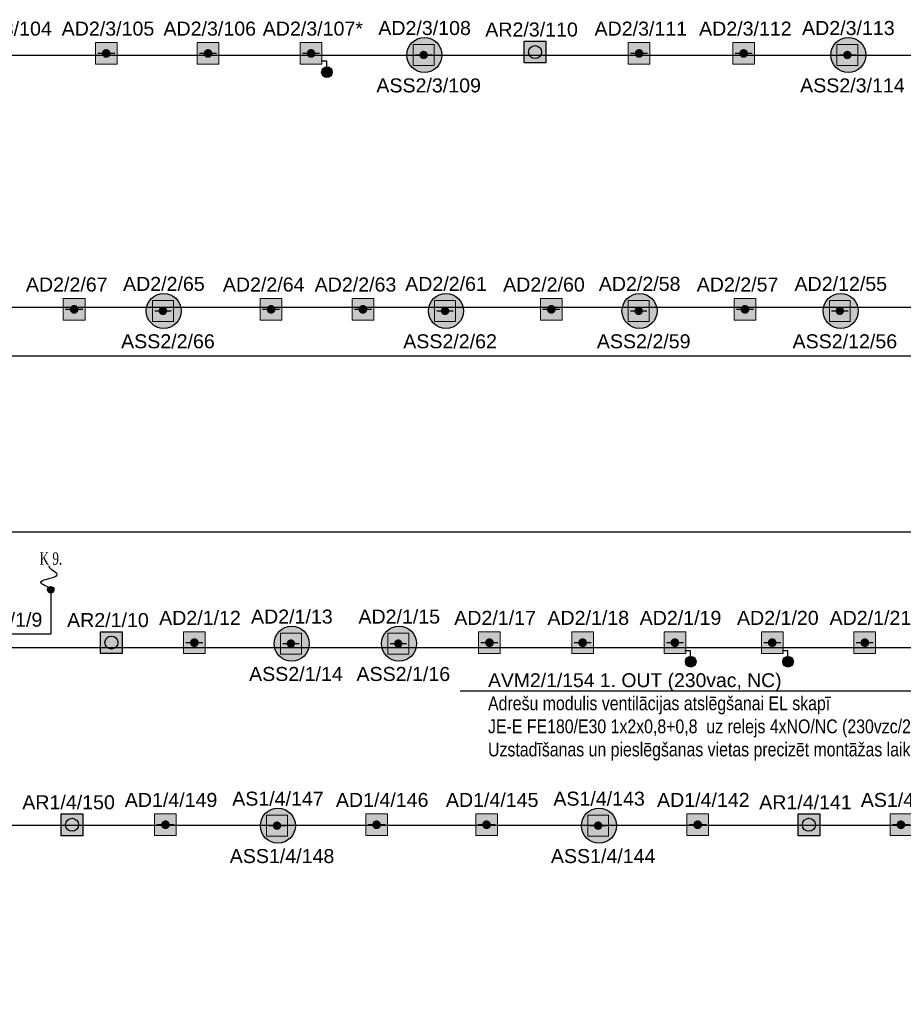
# Model space of a CAD drawing. Header units: millimetres. Extents: x -197461 to 862495, y -970068 to 63888.
# Tile 10 of 205: x -109893 to -96575, y -704290 to -689444. Entities that reach past the tile are written whole.
import ezdxf
from ezdxf import colors
from ezdxf.entities.mleader import LeaderData, LeaderLine
from ezdxf.math import Vec2, Vec3

# ---------------------------------------------------------------- set-up
doc = ezdxf.new("R2010")
doc.units = ezdxf.units.MM
doc.layers.get('0').update_dxf_attribs({"linetype": 'CONTINUOUS'})
doc.layers.add('UAS', color=240, linetype='CONTINUOUS')
doc.styles.add('ARIAL', font='arialbd.ttf')
doc.styles.add('Karlis_times', font='times.ttf', dxfattribs={"height": 2.2})

# ---------------------------------------------------------------- blocks, each defined once
blk = doc.blocks.new('AD-proj')
at = {"lineweight": 5}
blk.add_lwpolyline([(-250, -250), (250, -250), (250, 250), (-250, 250)], close=True, dxfattribs=at)
at = {"const_width": 30}
blk.add_lwpolyline([(-200, 0), (200, 0)], dxfattribs=at)
at = {"const_width": 100}
blk.add_lwpolyline([(-50, 0, 1), (50, 0, 1)], format="xyb", close=True, dxfattribs=at)
blk = doc.blocks.new('AP')
blk.add_hatch(color=256).paths.add_polyline_path([(150, 0, 1), (-150, 0, 1)])
for p, q in [((-250, 250), (250, 250)), ((-250, -250), (-250, 250)), ((250, 250), (250, -250)), ((250, -250), (-250, -250))]:
    blk.add_line(p, q)
blk.add_circle((0, 0), 150)

msp = doc.modelspace()

# ---------------------------------------------------------------- hatches: boundary and pattern name
at = {"true_color": 0xffffff}
h = msp.add_hatch(color=7, dxfattribs=at)
h.dxf.hatch_style = 1
h.paths.add_polyline_path([(-105181.71242, -690235.81222, 1), (-105342.95758, -690235.81222, 1)])
h = msp.add_hatch(color=7, dxfattribs=at)
h.dxf.hatch_style = 1
h.paths.add_polyline_path([(-99698.71151, -699124.3321, 1), (-99859.95667, -699124.3321, 1)])
h = msp.add_hatch(color=7, dxfattribs=at)
h.dxf.hatch_style = 1
h.paths.add_polyline_path([(-98231.66788, -699124.3321, 1), (-98392.91304, -699124.3321, 1)])
at = {"layer": 'UAS', "lineweight": 50, "true_color": 0xffffff}
h = msp.add_hatch(color=7, dxfattribs=at)
h.dxf.hatch_style = 1
h.paths.add_polyline_path([(-103773.34793, -689976.2408, -1), (-103836.43487, -689976.2408, -1)], flags=0)
h.paths.add_polyline_path([(-103962.60873, -689818.52347), (-103962.60873, -690133.95813), (-103647.17407, -690133.95813), (-103647.17407, -689818.52347)], flags=16)
h.paths.add_polyline_path([(-103528.31023, -689976.95798, 1), (-104056.35753, -689976.95798, 1)])
h.paths.add_polyline_path([(-103647.17407, -690133.95813), (-103962.60873, -690133.95813), (-103962.60873, -689818.52347), (-103647.17407, -689818.52347)], flags=16)
at = {"layer": 'UAS', "lineweight": 50, "true_color": 0xc7c8ca}
h = msp.add_hatch(color=9, dxfattribs=at)
h.dxf.hatch_style = 1
h.paths.add_polyline_path([(-97385.77046, -689976.2408, -1), (-97448.85739, -689976.2408, -1)], flags=0)
h.paths.add_polyline_path([(-97575.03126, -689818.52347), (-97575.03126, -690133.95813), (-97259.59659, -690133.95813), (-97259.59659, -689818.52347)], flags=16)
h.paths.add_polyline_path([(-97140.73275, -689976.95798, 1), (-97668.78006, -689976.95798, 1)])
h.paths.add_polyline_path([(-97259.59659, -690133.95813), (-97575.03126, -690133.95813), (-97575.03126, -689818.52347), (-97259.59659, -689818.52347)], flags=16)
at = {"layer": 'UAS', "lineweight": 50, "true_color": 0xffffff}
h = msp.add_hatch(color=7, dxfattribs=at)
h.dxf.hatch_style = 1
h.paths.add_polyline_path([(-108621.3185, -689952.98866), (-108555.84756, -689952.98866, 1)], flags=16)
h.paths.add_polyline_path([(-108424.90569, -690116.66601), (-108424.90569, -689789.31131), (-108752.26038, -689789.31131), (-108752.26038, -690116.66601)])
h = msp.add_hatch(color=7, dxfattribs=at)
h.dxf.hatch_style = 1
h.paths.add_polyline_path([(-107087.48184, -689952.98866), (-107022.0109, -689952.98866, 1)], flags=16)
h.paths.add_polyline_path([(-106891.06902, -690116.66601), (-106891.06902, -689789.31131), (-107218.42372, -689789.31131), (-107218.42372, -690116.66601)])
h = msp.add_hatch(color=7, dxfattribs=at)
h.dxf.hatch_style = 1
h.paths.add_polyline_path([(-105533.35116, -689952.98866), (-105467.88022, -689952.98866, 1)], flags=16)
h.paths.add_polyline_path([(-105336.93834, -690116.66601), (-105336.93834, -689789.31131), (-105664.29303, -689789.31131), (-105664.29303, -690116.66601)])
h = msp.add_hatch(color=7, dxfattribs=at)
h.dxf.hatch_style = 1
h.paths.add_polyline_path([(-101962.44516, -690095.82161), (-101962.44516, -689768.46691), (-102289.79986, -689768.46691), (-102289.79986, -690095.82161)])
h.paths.add_polyline_path([(-102224.32892, -689932.14426, -1), (-102027.9161, -689932.14426, -1)], flags=16)
h = msp.add_hatch(color=7, dxfattribs=at)
h.dxf.hatch_style = 1
h.paths.add_polyline_path([(-100589.96226, -689952.98866), (-100524.49133, -689952.98866, 1)], flags=16)
h.paths.add_polyline_path([(-100393.54945, -690116.66601), (-100393.54945, -689789.31131), (-100720.90414, -689789.31131), (-100720.90414, -690116.66601)])
h = msp.add_hatch(color=7, dxfattribs=at)
h.dxf.hatch_style = 1
h.paths.add_polyline_path([(-99013.92327, -689952.98866), (-98948.45233, -689952.98866, 1)], flags=16)
h.paths.add_polyline_path([(-98817.51046, -690116.66601), (-98817.51046, -689789.31131), (-99144.86515, -689789.31131), (-99144.86515, -690116.66601)])
at = {"layer": 'UAS', "lineweight": 50, "true_color": 0xc7c8ca}
h = msp.add_hatch(color=9, dxfattribs=at)
h.dxf.hatch_style = 1
h.paths.add_polyline_path([(-107703.12848, -693834.77315, -1), (-107766.21541, -693834.77315, -1)], flags=0)
h.paths.add_polyline_path([(-107892.38928, -693677.05581), (-107892.38928, -693992.49048), (-107576.95461, -693992.49048), (-107576.95461, -693677.05581)], flags=16)
h.paths.add_polyline_path([(-107458.09077, -693835.49032, 1), (-107986.13808, -693835.49032, 1)])
h.paths.add_polyline_path([(-107576.95461, -693992.49048), (-107892.38928, -693992.49048), (-107892.38928, -693677.05581), (-107576.95461, -693677.05581)], flags=16)
h = msp.add_hatch(color=9, dxfattribs=at)
h.dxf.hatch_style = 1
h.paths.add_polyline_path([(-103450.31869, -693834.77315, -1), (-103513.40562, -693834.77315, -1)], flags=0)
h.paths.add_polyline_path([(-103639.57949, -693677.05581), (-103639.57949, -693992.49048), (-103324.14482, -693992.49048), (-103324.14482, -693677.05581)], flags=16)
h.paths.add_polyline_path([(-103205.28098, -693835.49032, 1), (-103733.32829, -693835.49032, 1)])
h.paths.add_polyline_path([(-103324.14482, -693992.49048), (-103639.57949, -693992.49048), (-103639.57949, -693677.05581), (-103324.14482, -693677.05581)], flags=16)
at = {"layer": 'UAS', "lineweight": 50, "true_color": 0xffffff}
h = msp.add_hatch(color=7, dxfattribs=at)
h.dxf.hatch_style = 1
h.paths.add_polyline_path([(-100531.87676, -693834.77315, -1), (-100594.96369, -693834.77315, -1)], flags=0)
h.paths.add_polyline_path([(-100721.13756, -693677.05581), (-100721.13756, -693992.49048), (-100405.70289, -693992.49048), (-100405.70289, -693677.05581)], flags=16)
h.paths.add_polyline_path([(-100286.83905, -693835.49032, 1), (-100814.88636, -693835.49032, 1)])
h.paths.add_polyline_path([(-100405.70289, -693992.49048), (-100721.13756, -693992.49048), (-100721.13756, -693677.05581), (-100405.70289, -693677.05581)], flags=16)
at = {"layer": 'UAS', "lineweight": 50, "true_color": 0xc7c8ca}
h = msp.add_hatch(color=9, dxfattribs=at)
h.dxf.hatch_style = 1
h.paths.add_polyline_path([(-97500.00925, -693834.77315, -1), (-97563.09619, -693834.77315, -1)], flags=0)
h.paths.add_polyline_path([(-97689.27005, -693677.05581), (-97689.27005, -693992.49048), (-97373.83539, -693992.49048), (-97373.83539, -693677.05581)], flags=16)
h.paths.add_polyline_path([(-97254.97154, -693835.49032, 1), (-97783.01885, -693835.49032, 1)])
h.paths.add_polyline_path([(-97373.83539, -693992.49048), (-97689.27005, -693992.49048), (-97689.27005, -693677.05581), (-97373.83539, -693677.05581)], flags=16)
at = {"layer": 'UAS', "lineweight": 50, "true_color": 0xffffff}
h = msp.add_hatch(color=7, dxfattribs=at)
h.dxf.hatch_style = 1
h.paths.add_polyline_path([(-109104.98847, -693811.52101), (-109039.51753, -693811.52101, 1)], flags=16)
h.paths.add_polyline_path([(-108908.57565, -693975.19836), (-108908.57565, -693647.84366), (-109235.93035, -693647.84366), (-109235.93035, -693975.19836)])
h = msp.add_hatch(color=7, dxfattribs=at)
h.dxf.hatch_style = 1
h.paths.add_polyline_path([(-106136.75824, -693811.52101), (-106071.2873, -693811.52101, 1)], flags=16)
h.paths.add_polyline_path([(-105940.34542, -693975.19836), (-105940.34542, -693647.84366), (-106267.70011, -693647.84366), (-106267.70011, -693975.19836)])
h = msp.add_hatch(color=7, dxfattribs=at)
h.dxf.hatch_style = 1
h.paths.add_polyline_path([(-104752.86909, -693811.52101), (-104687.39815, -693811.52101, 1)], flags=16)
h.paths.add_polyline_path([(-104556.45627, -693975.19836), (-104556.45627, -693647.84366), (-104883.81097, -693647.84366), (-104883.81097, -693975.19836)])
h = msp.add_hatch(color=7, dxfattribs=at)
h.dxf.hatch_style = 1
h.paths.add_polyline_path([(-101912.24111, -693811.52101), (-101846.77017, -693811.52101, 1)], flags=16)
h.paths.add_polyline_path([(-101715.8283, -693975.19836), (-101715.8283, -693647.84366), (-102043.18299, -693647.84366), (-102043.18299, -693975.19836)])
h = msp.add_hatch(color=7, dxfattribs=at)
h.dxf.hatch_style = 1
h.paths.add_polyline_path([(-98993.79918, -693811.52101), (-98928.32825, -693811.52101, 1)], flags=16)
h.paths.add_polyline_path([(-98797.38637, -693975.19836), (-98797.38637, -693647.84366), (-99124.74106, -693647.84366), (-99124.74106, -693975.19836)])
at = {"layer": 'UAS'}
h = msp.add_hatch(color=1, dxfattribs=at)
h.dxf.hatch_style = 1
h.paths.add_polyline_path([(-109376.73251, -698038.90464, 1), (-109474.96368, -698038.90464, 1)])
at = {"layer": 'UAS', "lineweight": 50, "true_color": 0xffffff}
h = msp.add_hatch(color=7, dxfattribs=at)
h.dxf.hatch_style = 1
h.paths.add_polyline_path([(-105773.92266, -698851.16386, -1), (-105837.00959, -698851.16386, -1)], flags=0)
h.paths.add_polyline_path([(-105963.18346, -698693.44653), (-105963.18346, -699008.8812), (-105647.74879, -699008.8812), (-105647.74879, -698693.44653)], flags=16)
h.paths.add_polyline_path([(-105528.88495, -698851.88104, 1), (-106056.93226, -698851.88104, 1)])
h.paths.add_polyline_path([(-105647.74879, -699008.8812), (-105963.18346, -699008.8812), (-105963.18346, -698693.44653), (-105647.74879, -698693.44653)], flags=16)
at = {"layer": 'UAS', "lineweight": 50, "true_color": 0xc7c8ca}
h = msp.add_hatch(color=9, dxfattribs=at)
h.dxf.hatch_style = 1
h.paths.add_polyline_path([(-104155.32935, -698851.16386, -1), (-104218.41628, -698851.16386, -1)], flags=0)
h.paths.add_polyline_path([(-104344.59015, -698693.44653), (-104344.59015, -699008.8812), (-104029.15549, -699008.8812), (-104029.15549, -698693.44653)], flags=16)
h.paths.add_polyline_path([(-103910.29164, -698851.88104, 1), (-104438.33895, -698851.88104, 1)])
h.paths.add_polyline_path([(-104029.15549, -699008.8812), (-104344.59015, -699008.8812), (-104344.59015, -698693.44653), (-104029.15549, -698693.44653)], flags=16)
at = {"layer": 'UAS', "lineweight": 50, "true_color": 0xffffff}
h = msp.add_hatch(color=7, dxfattribs=at)
h.dxf.hatch_style = 1
h.paths.add_polyline_path([(-108348.16559, -699000.01194), (-108348.16559, -698672.65724), (-108675.52029, -698672.65724), (-108675.52029, -699000.01194)])
h.paths.add_polyline_path([(-108610.04935, -698836.33459, -1), (-108413.63653, -698836.33459, -1)], flags=16)
h = msp.add_hatch(color=7, dxfattribs=at)
h.dxf.hatch_style = 1
h.paths.add_polyline_path([(-107293.57775, -698837.59781), (-107228.10681, -698837.59781, 1)], flags=16)
h.paths.add_polyline_path([(-107097.16493, -699001.27516), (-107097.16493, -698673.92046), (-107424.51963, -698673.92046), (-107424.51963, -699001.27516)])
h = msp.add_hatch(color=7, dxfattribs=at)
h.dxf.hatch_style = 1
h.paths.add_polyline_path([(-102845.30455, -698837.59781), (-102779.83361, -698837.59781, 1)], flags=16)
h.paths.add_polyline_path([(-102648.89173, -699001.27516), (-102648.89173, -698673.92046), (-102976.24643, -698673.92046), (-102976.24643, -699001.27516)])
h = msp.add_hatch(color=7, dxfattribs=at)
h.dxf.hatch_style = 1
h.paths.add_polyline_path([(-101441.12139, -698837.59781), (-101375.65045, -698837.59781, 1)], flags=16)
h.paths.add_polyline_path([(-101244.70857, -699001.27516), (-101244.70857, -698673.92046), (-101572.06327, -698673.92046), (-101572.06327, -699001.27516)])
h = msp.add_hatch(color=7, dxfattribs=at)
h.dxf.hatch_style = 1
h.paths.add_polyline_path([(-100050.35025, -698837.59781), (-99984.87931, -698837.59781, 1)], flags=16)
h.paths.add_polyline_path([(-99853.93743, -699001.27516), (-99853.93743, -698673.92046), (-100181.29212, -698673.92046), (-100181.29212, -699001.27516)])
h = msp.add_hatch(color=7, dxfattribs=at)
h.dxf.hatch_style = 1
h.paths.add_polyline_path([(-98583.30662, -698837.59781), (-98517.83568, -698837.59781, 1)], flags=16)
h.paths.add_polyline_path([(-98386.8938, -699001.27516), (-98386.8938, -698673.92046), (-98714.2485, -698673.92046), (-98714.2485, -699001.27516)])
h = msp.add_hatch(color=7, dxfattribs=at)
h.dxf.hatch_style = 1
h.paths.add_polyline_path([(-97187.81396, -698837.59781), (-97122.34302, -698837.59781, 1)], flags=16)
h.paths.add_polyline_path([(-96991.40114, -699001.27516), (-96991.40114, -698673.92046), (-97318.75584, -698673.92046), (-97318.75584, -699001.27516)])
h = msp.add_hatch(color=7, dxfattribs=at)
h.dxf.hatch_style = 1
h.paths.add_polyline_path([(-105983.1622, -701596.59404, -1), (-106046.24914, -701596.59404, -1)], flags=0)
h.paths.add_polyline_path([(-106172.423, -701438.87671), (-106172.423, -701754.31137), (-105856.98834, -701754.31137), (-105856.98834, -701438.87671)], flags=16)
h.paths.add_polyline_path([(-105738.12449, -701597.31122, 1), (-106266.1718, -701597.31122, 1)])
h.paths.add_polyline_path([(-105856.98834, -701754.31137), (-106172.423, -701754.31137), (-106172.423, -701438.87671), (-105856.98834, -701438.87671)], flags=16)
h = msp.add_hatch(color=7, dxfattribs=at)
h.dxf.hatch_style = 1
h.paths.add_polyline_path([(-101142.78485, -701596.59404, -1), (-101205.87179, -701596.59404, -1)], flags=0)
h.paths.add_polyline_path([(-101332.04565, -701438.87671), (-101332.04565, -701754.31137), (-101016.61099, -701754.31137), (-101016.61099, -701438.87671)], flags=16)
h.paths.add_polyline_path([(-100897.74715, -701597.31122, 1), (-101425.79446, -701597.31122, 1)])
h.paths.add_polyline_path([(-101016.61099, -701754.31137), (-101332.04565, -701754.31137), (-101332.04565, -701438.87671), (-101016.61099, -701438.87671)], flags=16)
h = msp.add_hatch(color=7, dxfattribs=at)
h.dxf.hatch_style = 1
h.paths.add_polyline_path([(-108940.86734, -701747.62575), (-108940.86734, -701420.27105), (-109268.22203, -701420.27105), (-109268.22203, -701747.62575)])
h.paths.add_polyline_path([(-109202.75109, -701583.9484, -1), (-109006.33827, -701583.9484, -1)], flags=16)
h = msp.add_hatch(color=7, dxfattribs=at)
h.dxf.hatch_style = 1
h.paths.add_polyline_path([(-107729.47425, -701583.02799), (-107664.00331, -701583.02799, 1)], flags=16)
h.paths.add_polyline_path([(-107533.06143, -701746.70533), (-107533.06143, -701419.35064), (-107860.41612, -701419.35064), (-107860.41612, -701746.70533)])
h = msp.add_hatch(color=7, dxfattribs=at)
h.dxf.hatch_style = 1
h.paths.add_polyline_path([(-104547.07662, -701583.02799), (-104481.60568, -701583.02799, 1)], flags=16)
h.paths.add_polyline_path([(-104350.6638, -701746.70533), (-104350.6638, -701419.35064), (-104678.01849, -701419.35064), (-104678.01849, -701746.70533)])
h = msp.add_hatch(color=7, dxfattribs=at)
h.dxf.hatch_style = 1
h.paths.add_polyline_path([(-102889.0969, -701583.02799), (-102823.62596, -701583.02799, 1)], flags=16)
h.paths.add_polyline_path([(-102692.68408, -701746.70533), (-102692.68408, -701419.35064), (-103020.03878, -701419.35064), (-103020.03878, -701746.70533)])
h = msp.add_hatch(color=7, dxfattribs=at)
h.dxf.hatch_style = 1
h.paths.add_polyline_path([(-99706.69927, -701583.02799), (-99641.22833, -701583.02799, 1)], flags=16)
h.paths.add_polyline_path([(-99510.28645, -701746.70533), (-99510.28645, -701419.35064), (-99837.64115, -701419.35064), (-99837.64115, -701746.70533)])
h = msp.add_hatch(color=7, dxfattribs=at)
h.dxf.hatch_style = 1
h.paths.add_polyline_path([(-97833.76628, -701747.62575), (-97833.76628, -701420.27105), (-98161.12098, -701420.27105), (-98161.12098, -701747.62575)])
h.paths.add_polyline_path([(-98095.65004, -701583.9484, -1), (-97899.23722, -701583.9484, -1)], flags=16)
h = msp.add_hatch(color=7, dxfattribs=at)
h.dxf.hatch_style = 1
h.paths.add_polyline_path([(-96643.73531, -701583.02799), (-96578.26437, -701583.02799, 1)], flags=16)
h.paths.add_polyline_path([(-96447.3225, -701746.70533), (-96447.3225, -701419.35064), (-96774.67719, -701419.35064), (-96774.67719, -701746.70533)])

# ---------------------------------------------------------------- linework, layer by layer
at = {"color": 1}
for p, q in [((-105321.53021, -690289.62604), (-105203.13979, -690181.99839)), ((-105316.14882, -690176.61701), (-105208.52118, -690295.00742)), ((-99838.5293, -699178.14593), (-99720.13888, -699070.51828)), ((-99833.14791, -699065.1369), (-99725.52027, -699183.52731)), ((-98371.48567, -699178.14593), (-98253.09526, -699070.51828)), ((-98366.10429, -699065.1369), (-98258.47664, -699183.52731))]:
    msp.add_line(p, q, dxfattribs=at)
for points in [[(-105263.93234, -690154.95126), (-105263.93234, -690071.49921), (-105349.48598, -690071.49921)], [(-99780.93143, -699043.47114), (-99780.93143, -698960.0191), (-99866.48507, -698960.0191)], [(-98313.8878, -699043.47114), (-98313.8878, -698960.0191), (-98399.44144, -698960.0191)]]:
    msp.add_lwpolyline(points, dxfattribs=at)
for centre in [(-105262.335, -690235.81222), (-99779.33409, -699124.3321), (-98312.29046, -699124.3321)]:
    msp.add_circle(centre, 80.62258, dxfattribs=at)
at = {"layer": 'UAS', "color": 1}
for points in [[(-132771.28891, -701356.66772), (-130014.24023, -701356.66772), (-130014.24023, -698908.86601), (-69646.52619, -698908.86601), (-69646.52619, -693782.24864), (-130655.90492, -693782.24864), (-130655.90492, -689976.49198), (-60637.5495, -689976.49198), (-60637.5495, -697173.51129), (-130220.09339, -697173.51129), (-130220.09339, -701130.06505), (-132743.67594, -701130.06505)], [(-132751.6746, -701988.97488), (-130027.3488, -701988.97488), (-130027.3488, -711587.67012), (-80789.0204, -711587.67012), (-80789.0204, -708503.52401), (-115252.65082, -708503.52401), (-115252.65082, -705160.15275), (-59966.0628, -705160.15275), (-59966.0628, -701592.99499), (-132743.70022, -701592.99499)]]:
    msp.add_lwpolyline(points, dxfattribs=at)
at = {"layer": 'UAS', "color": 1, "lineweight": 30}
for centre in [(-103792.33388, -689976.95798), (-97404.7564, -689976.95798), (-107722.11443, -693835.49032), (-103469.30463, -693835.49032), (-100550.8627, -693835.49032), (-97518.9952, -693835.49032), (-105792.90861, -698851.88104), (-104174.3153, -698851.88104), (-106002.14815, -701597.31122), (-101161.7708, -701597.31122)]:
    msp.add_circle(centre, 264.02365, dxfattribs=at)
at = {"layer": 'UAS', "color": 1}
msp.add_circle((-109425.8481, -698038.90464), 49.11558, dxfattribs=at)
msp.add_spline([(-109422.12648, -698019.22871), (-109573.75568, -697920.94541), (-109327.88103, -697808.31876), (-109446.72458, -697681.36482), (-109446.72458, -697679.32495)], degree=3, dxfattribs=at)

# ---------------------------------------------------------------- block references
at = {"layer": 'UAS'}
for p, xscale, yscale, zscale in [((-108588.58303, -689952.98866), 0.6547093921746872, 0.6547093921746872, 0.6547093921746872), ((-107054.74637, -689952.98866), 0.6547093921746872, 0.6547093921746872, 0.6547093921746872), ((-105500.61569, -689952.98866), 0.6547093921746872, 0.6547093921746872, 0.6547093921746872), ((-103804.8914, -689976.2408), 0.6308693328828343, 0.6308693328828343, 0.6308693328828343), ((-100557.2268, -689952.98866), 0.6547093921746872, 0.6547093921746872, 0.6547093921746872), ((-98981.1878, -689952.98866), 0.6547093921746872, 0.6547093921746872, 0.6547093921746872), ((-97417.31392, -689976.2408), 0.6308693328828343, 0.6308693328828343, 0.6308693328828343), ((-109072.253, -693811.52101), 0.6547093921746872, 0.6547093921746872, 0.6547093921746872), ((-107734.67195, -693834.77315), 0.6308693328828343, 0.6308693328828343, 0.6308693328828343), ((-106104.02277, -693811.52101), 0.6547093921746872, 0.6547093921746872, 0.6547093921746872), ((-104720.13362, -693811.52101), 0.6547093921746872, 0.6547093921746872, 0.6547093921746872), ((-103481.86215, -693834.77315), 0.6308693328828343, 0.6308693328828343, 0.6308693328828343), ((-101879.50564, -693811.52101), 0.6547093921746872, 0.6547093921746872, 0.6547093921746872), ((-100563.42022, -693834.77315), 0.6308693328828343, 0.6308693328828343, 0.6308693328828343), ((-98961.06371, -693811.52101), 0.6547093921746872, 0.6547093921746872, 0.6547093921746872), ((-97531.55272, -693834.77315), 0.6308693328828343, 0.6308693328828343, 0.6308693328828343), ((-107260.84228, -698837.59781), 0.6547093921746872, 0.6547093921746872, 0.6547093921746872), ((-105805.46613, -698851.16386), 0.6308693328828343, 0.6308693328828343, 0.6308693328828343), ((-104186.87282, -698851.16386), 0.6308693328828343, 0.6308693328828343, 0.6308693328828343), ((-102812.56908, -698837.59781), 0.6547093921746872, 0.6547093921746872, 0.6547093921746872), ((-101408.38592, -698837.59781), 0.6547093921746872, 0.6547093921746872, 0.6547093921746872), ((-100017.61478, -698837.59781), 0.6547093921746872, 0.6547093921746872, 0.6547093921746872), ((-98550.57115, -698837.59781), 0.6547093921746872, 0.6547093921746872, 0.6547093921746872), ((-97155.07849, -698837.59781), 0.6547093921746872, 0.6547093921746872, 0.6547093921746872), ((-107696.73878, -701583.02799), 0.6547093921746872, 0.6547093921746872, 0.6547093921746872), ((-106014.70567, -701596.59404), 0.6308693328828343, 0.6308693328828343, 0.6308693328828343), ((-104514.34115, -701583.02799), 0.6547093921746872, 0.6547093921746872, 0.6547093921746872), ((-102856.36143, -701583.02799), 0.6547093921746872, 0.6547093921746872, 0.6547093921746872), ((-101174.32832, -701596.59404), 0.6308693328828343, 0.6308693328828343, 0.6308693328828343), ((-99673.9638, -701583.02799), 0.6547093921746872, 0.6547093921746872, 0.6547093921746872), ((-96610.99984, -701583.02799), 0.6547093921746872, 0.6547093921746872, 0.6547093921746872)]:
    msp.add_blockref('AD-proj', p, dxfattribs=dict(at, xscale=xscale, yscale=yscale, zscale=zscale))
at = {"layer": 'UAS', "color": 97, "xscale": 0.6547093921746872, "yscale": 0.6547093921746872, "zscale": 0.6547093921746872}
for p in [(-102126.12251, -689932.14426), (-108511.84294, -698836.33459), (-109104.54468, -701583.9484), (-97997.44363, -701583.9484)]:
    msp.add_blockref('AP', p, dxfattribs=at)

# ---------------------------------------------------------------- texts
at = {"layer": 'UAS', "color": 5, "style": 'Karlis_times', "width": 0.7}
msp.add_text('K 9.', height=186.805669, dxfattribs=at).set_placement((-109592.86846, -697661.75446))
at = {"layer": 'UAS', "color": 251, "linetype": 'Continuous', "lineweight": 20, "true_color": 0x636466, "insert": (-110107.09859, -689580.33111), "char_height": 211.4384766, "attachment_point": 5, "style": 'ARIAL', "bg_fill": 3, "box_fill_scale": 1.1, "bg_fill_color": 256, "bg_fill_transparency": 0}
msp.add_mtext('\\A1;{\\fArial|b0|i0|c186|p34;\\C1;AD2/3/104}', dxfattribs=at)

# ---------------------------------------------------------------- next in the draw order: texts
at = {"layer": 'UAS', "color": 251, "linetype": 'Continuous', "lineweight": 20, "true_color": 0x636466, "char_height": 211.4384766, "attachment_point": 5, "style": 'ARIAL', "bg_fill": 3, "box_fill_scale": 1.1, "bg_fill_color": 256, "bg_fill_transparency": 0}
for s, insert in [('\\A1;{\\fArial|b0|i0|c186|p34;\\C1;AD2/3/105}', (-108562.75079, -689580.33111)), ('\\A1;{\\fArial|b0|i0|c186|p34;\\C1;AD2/3/106}', (-107028.91412, -689580.33111)), ('\\A1;{\\fArial|b0|i0|c186|p34;\\C1;AD2/3/111}', (-100531.39455, -689580.33111)), ('\\A1;{\\fArial|b0|i0|c186|p34;\\C1;AD2/3/112}', (-98955.35556, -689580.33111)), ('\\A1;{\\fArial|b0|i0|c186|p34;\\C1;AR2/3/110}', (-102178.04363, -689593.67903)), ('\\A1;{\\fArial|b0|i0|c186|p34;\\C1;AD2/2/67}', (-109184.12147, -693438.86346)), ('\\A1;{\\fArial|b0|i0|c186|p34;\\C1;AD2/2/64}', (-106215.89123, -693438.86346)), ('\\A1;{\\fArial|b0|i0|c186|p34;\\C1;AD2/2/60}', (-101991.37411, -693438.86346)), ('\\A1;{\\fArial|b0|i0|c186|p34;\\C1;AD2/2/57}', (-99072.93218, -693438.86346)), ('\\A1;{\\fArial|b0|i0|c186|p34;\\C1;AD2/12/55}', (-97517.1482, -693429.43969)), ('\\A1;{\\fArial|b0|i0|c186|p34;\\C1;AVKM2/1/9}', (-110299.26057, -698492.949)), ('\\A1;{\\fArial|b0|i0|c186|p34;\\C1;AR2/1/10}', (-108563.76406, -698497.86936)), ('\\A1;{\\fArial|b0|i0|c186|p34;\\C1;AD2/1/12}', (-107176.21708, -698464.94026)), ('\\A1;{\\fArial|b0|i0|c186|p34;\\C1;AD2/1/13}', (-105791.28009, -698445.83041)), ('\\A1;{\\fArial|b0|i0|c186|p34;\\C1;AD2/1/15}', (-104172.68678, -698445.83041)), ('\\A1;{\\fArial|b0|i0|c186|p34;\\C1;AD2/1/17}', (-102727.94388, -698464.94026)), ('\\A1;{\\fArial|b0|i0|c186|p34;\\C1;AD2/1/18}', (-101323.76072, -698464.94026)), ('\\A1;{\\fArial|b0|i0|c186|p34;\\C1;AD2/1/19}', (-99932.98957, -698464.94026)), ('\\A1;{\\fArial|b0|i0|c186|p34;\\C1;AD2/1/20}', (-98465.94595, -698464.94026)), ('\\A1;{\\fArial|b0|i0|c186|p34;\\C1;AD2/1/21}', (-97070.45329, -698464.94026)), ('\\A1;{\\fArial|b0|i0|c186|p34;\\C1;AR1/4/150}', (-109156.4658, -701245.48317)), ('\\A1;{\\fArial|b0|i0|c186|p34;\\C1;AD1/4/149}', (-107612.11358, -701210.37044)), ('\\A1;{\\fArial|b0|i0|c186|p34;\\C1;AS1/4/147}', (-106000.51963, -701191.26059)), ('\\A1;{\\fArial|b0|i0|c186|p34;\\C1;AD1/4/146}', (-104429.71594, -701210.37044)), ('\\A1;{\\fArial|b0|i0|c186|p34;\\C1;AD1/4/145}', (-102771.73623, -701210.37044)), ('\\A1;{\\fArial|b0|i0|c186|p34;\\C1;AS1/4/143}', (-101160.14228, -701191.26059)), ('\\A1;{\\fArial|b0|i0|c186|p34;\\C1;AD1/4/142}', (-99589.3386, -701210.37044)), ('\\A1;{\\fArial|b0|i0|c186|p34;\\C1;AR1/4/141}', (-98049.36475, -701245.48317)), ('\\A1;{\\fArial|b0|i0|c186|p34;\\C1;AS1/4/140}', (-96526.37464, -701210.37044)), ('\\A1;{\\fArial|b0|i0|c186|p34;\\C1;ASS1/4/148}', (-105939.00486, -702056.65955)), ('\\A1;{\\fArial|b0|i0|c186|p34;\\C1;ASS1/4/144}', (-101098.62751, -702056.65955))]:
    msp.add_mtext(s, dxfattribs=dict(at, insert=insert))
for s, insert, width in [('\\A1;{\\fArial|b0|i0|c186|p34;\\C1;AD2/3/108}', (-103790.48689, -689570.90735), 1384.0133841), ('\\A1;{\\fArial|b0|i0|c186|p34;\\C1;AD2/3/113}', (-97402.90941, -689570.90735), 1384.0133841), ('\\A1;{\\fArial|b0|i0|c186|p34;\\C1;ASS2/3/109}', (-103729.19059, -690436.30631), 1193.7764465), ('\\A1;{\\fArial|b0|i0|c186|p34;\\C1;ASS2/3/114}', (-97341.61311, -690436.30631), 1193.7764465), ('\\A1;{\\fArial|b0|i0|c186|p34;\\C1;AD2/2/65}', (-107720.26743, -693429.43969), 1384.0133841), ('\\A1;{\\fArial|b0|i0|c186|p34;\\C1;AD2/2/61}', (-103467.45764, -693429.43969), 1384.0133841), ('\\A1;{\\fArial|b0|i0|c186|p34;\\C1;AD2/2/58}', (-100549.01571, -693429.43969), 1384.0133841), ('\\A1;{\\fArial|b0|i0|c186|p34;\\C1;ASS2/2/66}', (-107658.97114, -694294.83865), 1193.7764465), ('\\A1;{\\fArial|b0|i0|c186|p34;\\C1;ASS2/2/62}', (-103406.16134, -694294.83865), 1193.7764465), ('\\A1;{\\fArial|b0|i0|c186|p34;\\C1;ASS2/2/59}', (-100487.71941, -694294.83865), 1193.7764465), ('\\A1;{\\fArial|b0|i0|c186|p34;\\C1;ASS2/12/56}', (-97455.85191, -694294.83865), 1193.7764465), ('\\A1;{\\fArial|b0|i0|c186|p34;\\C1;ASS2/1/14}', (-105729.76531, -699311.22937), 1193.7764465), ('\\A1;{\\fArial|b0|i0|c186|p34;\\C1;ASS2/1/16}', (-104111.17201, -699311.22937), 1193.7764465)]:
    msp.add_mtext(s, dxfattribs=dict(at, insert=insert, width=width))

# ---------------------------------------------------------------- next in the draw order: linework, layer by layer
at = {"layer": 'UAS', "color": 116, "true_color": 0x136734}
msp.add_lwpolyline([(-92830.39229, -693984.07002), (-92830.39229, -694519.2052), (-130846.82002, -694519.2052), (-130846.82002, -702265.98106), (-133142.35094, -702265.98106), (-133142.35094, -702121.36271)], dxfattribs=at)
at = {"layer": 'UAS', "color": 5}
msp.add_lwpolyline([(-109425.19785, -698092.27023), (-109425.19785, -698708.47792), (-110102.13432, -698708.47792)], dxfattribs=at)

# ---------------------------------------------------------------- next in the draw order: texts
at = {"layer": 'UAS', "color": 251, "linetype": 'Continuous', "lineweight": 20, "true_color": 0x636466, "char_height": 211.4384766, "attachment_point": 5, "style": 'ARIAL', "bg_fill": 3, "box_fill_scale": 1.1, "bg_fill_color": 256, "bg_fill_transparency": 0}
for s, insert in [('\\A1;{\\fArial|b0|i0|c186|p34;\\C1;AD2/3/107*}', (-105474.78344, -689580.33111)), ('\\A1;{\\fArial|b0|i0|c186|p34;\\C1;AD2/2/63}', (-104832.00209, -693438.86346))]:
    msp.add_mtext(s, dxfattribs=dict(at, insert=insert))

# ---------------------------------------------------------------- next in the draw order: leaders
at = {"layer": 'UAS', "color": 18, "true_color": 0x000000}
ml = msp.add_multileader_mtext('Standard', dxfattribs=at)
ml.set_content('\\A1;{\\fArial|b0|i0|c186|p34;\\C1;AVM2/1/154 \\C256;\\c0;1. OUT (230vac, NC)\\fArial|b0|i0|c0|p34;\\P\\fArial Narrow|b0|i0|c0|p34;Adre\\fArial Narrow|b0|i0|c186|p34;šu modulis ventilācijas atslēgšanai EL skapī\\fArial Narrow|b0|i0|c0|p34;\\P\\fArial Narrow|b0|i0|c186|p34;JE-E FE180/E30 1x2x0,8+0,8 \\fArial Narrow|b0|i0|c0|p34; uz relejs 4xNO/NC (230vzc/230vac)\\fArial Narrow|b0|i0|c186|p34;\\PUzstadīšanas un pieslēgšanas vietas precizēt montāžas laikā)}', color=(41, 19, 236))
ml.set_leader_properties()
ml.build(insert=Vec2(0, 0))
ml.multileader.update_dxf_attribs({"text_right_attachment_type": 6, "dogleg_length": 0.36, "arrow_head_size": 166.99834})
ctx = ml.context
ctx.base_point, ctx.char_height, ctx.arrow_head_size, ctx.landing_gap_size, ctx.plane_origin = Vec3(-102917.21774, -699434.23468), 208.74792195, 166.99834, 83.49917, Vec3(-96665.55349, -721677.77217)
ctx.right_attachment = 6
notes = []
notes.append((ctx, [(1, (1, 1, 0), (-95966.59381, -699569.29431), (-1, 0), 235.97506, [(0, [(-95194.22652, -698922.38033)], 0, [])])]))
ctx.mtext.insert, ctx.mtext.width, ctx.mtext.flow_direction = Vec3(-102833.71858, -699299.17506), 6898.2971606, 5
for ctx, leaders in notes:
    for number, flags, end, landing, length, lines in leaders:
        leader = LeaderData()
        leader.index, (leader.has_last_leader_line, leader.has_dogleg_vector, leader.attachment_direction) = number, flags
        leader.last_leader_point, leader.dogleg_vector, leader.dogleg_length = Vec3(end), Vec3(landing), length
        for number, points, colour, breaks in lines:
            line = LeaderLine()
            line.index, line.vertices, line.color, line.breaks = number, Vec3.list(points), colors.encode_raw_color(colour), breaks
            leader.lines.append(line)
        ctx.leaders.append(leader)

doc.saveas('drawing.dxf')
